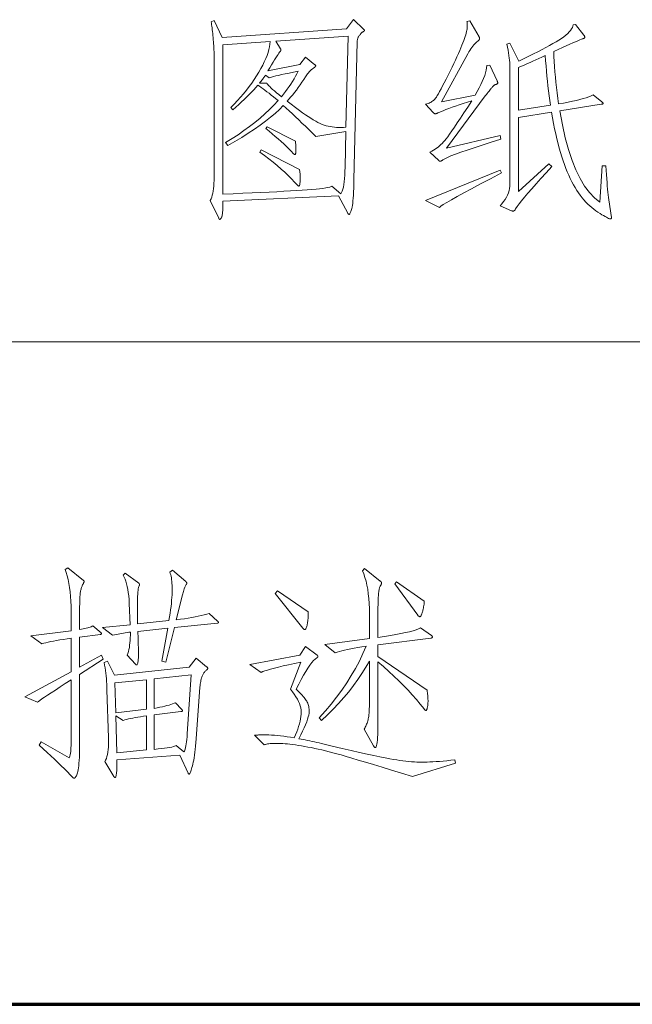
# Model space of a CAD drawing. Extents: x 0 to 1189, y 0 to 841.
# Tile 120 of 132: x 1070 to 1079, y 76 to 91. Entities that reach past the tile are written whole.
import ezdxf

# ---------------------------------------------------------------- set-up
doc = ezdxf.new("R2010")
doc.units = 0

msp = doc.modelspace()

# ---------------------------------------------------------------- linework, layer by layer
at = {"color": 7, "lineweight": 13}
msp.add_line((1169, 86), (989, 86), dxfattribs=at)
at = {"color": 5, "lineweight": 70}
msp.add_line((989, 76), (1169, 76), dxfattribs=at)
at = {"color": 7, "lineweight": 13}
for points in [[(1074.703, 90.86), (1074.859, 90.714), (1074.861, 90.712), (1074.863, 90.711), (1074.865, 90.71), (1074.866, 90.708), (1074.867, 90.706), (1074.868, 90.705), (1074.869, 90.703), (1074.869, 90.702), (1074.87, 90.7), (1074.87, 90.698), (1074.87, 90.696), (1074.869, 90.695), (1074.868, 90.693), (1074.866, 90.69), (1074.864, 90.688), (1074.861, 90.686), (1074.858, 90.684), (1074.854, 90.681), (1074.85, 90.678), (1074.845, 90.676), (1074.84, 90.673), (1074.835, 90.669), (1074.83, 90.665), (1074.825, 90.66), (1074.819, 90.655), (1074.814, 90.649), (1074.808, 90.643), (1074.802, 90.636), (1074.796, 90.628), (1074.79, 90.62), (1074.784, 90.612), (1074.779, 90.603), (1074.774, 90.594), (1074.77, 90.585), (1074.766, 90.576), (1074.764, 90.566), (1074.761, 90.557), (1074.76, 90.547), (1074.759, 90.537), (1074.759, 90.527), (1074.71, 88.445), (1074.708, 88.379), (1074.707, 88.318), (1074.704, 88.262), (1074.701, 88.211), (1074.698, 88.165), (1074.694, 88.124), (1074.69, 88.088), (1074.686, 88.058), (1074.681, 88.032), (1074.675, 88.011), (1074.67, 87.994), (1074.665, 87.979), (1074.66, 87.965), (1074.656, 87.954), (1074.652, 87.944), (1074.648, 87.936), (1074.645, 87.929), (1074.642, 87.925), (1074.64, 87.922), (1074.637, 87.921), (1074.635, 87.921), (1074.633, 87.922), (1074.631, 87.923), (1074.629, 87.924), (1074.627, 87.926), (1074.625, 87.927), (1074.623, 87.93), (1074.621, 87.932), (1074.619, 87.935), (1074.616, 87.939), (1074.474, 88.202), (1072.729, 88.119), (1072.729, 88.079), (1072.729, 88.043), (1072.728, 88.01), (1072.726, 87.98), (1072.724, 87.955), (1072.722, 87.932), (1072.72, 87.913), (1072.717, 87.898), (1072.714, 87.886), (1072.71, 87.878), (1072.706, 87.872), (1072.703, 87.866), (1072.7, 87.861), (1072.697, 87.857), (1072.694, 87.853), (1072.691, 87.85), (1072.689, 87.848), (1072.686, 87.846), (1072.684, 87.845), (1072.682, 87.845), (1072.681, 87.845), (1072.679, 87.846), (1072.677, 87.846), (1072.676, 87.848), (1072.674, 87.849), (1072.673, 87.851), (1072.671, 87.853), (1072.67, 87.856), (1072.668, 87.859), (1072.667, 87.862), (1072.538, 88.129), (1072.55, 88.154), (1072.56, 88.18), (1072.569, 88.209), (1072.576, 88.24), (1072.583, 88.274), (1072.588, 88.31), (1072.592, 88.349), (1072.595, 88.39), (1072.597, 88.434), (1072.597, 88.48), (1072.597, 90.336), (1072.597, 90.348), (1072.597, 90.362), (1072.596, 90.379), (1072.595, 90.398), (1072.594, 90.419), (1072.592, 90.442), (1072.591, 90.468), (1072.589, 90.496), (1072.586, 90.526), (1072.584, 90.558), (1072.581, 90.59), (1072.578, 90.622), (1072.575, 90.652), (1072.572, 90.681), (1072.569, 90.709), (1072.566, 90.735), (1072.562, 90.76), (1072.559, 90.784), (1072.556, 90.807), (1072.552, 90.828), (1072.597, 90.849), (1072.719, 90.589), (1074.599, 90.724)], [(1076.93, 89.056), (1076.782, 89.01), (1076.648, 88.968), (1076.526, 88.928), (1076.419, 88.892), (1076.324, 88.86), (1076.243, 88.83), (1076.175, 88.804), (1076.121, 88.78), (1076.08, 88.76), (1076.053, 88.743), (1076.047, 88.739), (1076.042, 88.736), (1076.037, 88.733), (1076.033, 88.73), (1076.029, 88.728), (1076.025, 88.726), (1076.021, 88.724), (1076.018, 88.723), (1076.015, 88.723), (1076.013, 88.723), (1076.01, 88.723), (1076.008, 88.723), (1076.006, 88.724), (1076.003, 88.724), (1076.001, 88.725), (1075.999, 88.726), (1075.997, 88.728), (1075.994, 88.729), (1075.992, 88.731), (1075.99, 88.733), (1075.858, 88.861), (1075.884, 88.875), (1075.909, 88.889), (1075.934, 88.905), (1075.957, 88.921), (1075.98, 88.938), (1076.002, 88.955), (1076.023, 88.974), (1076.043, 88.993), (1076.062, 89.014), (1076.08, 89.035), (1076.101, 89.06), (1076.126, 89.093), (1076.155, 89.134), (1076.189, 89.182), (1076.228, 89.239), (1076.271, 89.302), (1076.319, 89.374), (1076.371, 89.453), (1076.428, 89.54), (1076.49, 89.635), (1076.423, 89.614), (1076.361, 89.594), (1076.301, 89.575), (1076.245, 89.556), (1076.192, 89.538), (1076.143, 89.52), (1076.097, 89.503), (1076.055, 89.486), (1076.016, 89.47), (1075.98, 89.455), (1075.975, 89.452), (1075.97, 89.45), (1075.966, 89.448), (1075.961, 89.446), (1075.957, 89.444), (1075.953, 89.443), (1075.949, 89.442), (1075.945, 89.441), (1075.942, 89.441), (1075.938, 89.441), (1075.935, 89.441), (1075.931, 89.441), (1075.928, 89.442), (1075.925, 89.443), (1075.922, 89.445), (1075.919, 89.447), (1075.916, 89.449), (1075.913, 89.452), (1075.91, 89.455), (1075.907, 89.458), (1075.792, 89.583), (1075.811, 89.589), (1075.828, 89.595), (1075.844, 89.602), (1075.86, 89.609), (1075.874, 89.616), (1075.887, 89.624), (1075.9, 89.633), (1075.911, 89.642), (1075.922, 89.651), (1075.931, 89.661), (1075.941, 89.674), (1075.954, 89.692), (1075.968, 89.715), (1075.985, 89.743), (1076.004, 89.777), (1076.025, 89.816), (1076.049, 89.86), (1076.074, 89.909), (1076.102, 89.964), (1076.132, 90.024), (1076.163, 90.085), (1076.191, 90.143), (1076.218, 90.199), (1076.243, 90.251), (1076.266, 90.301), (1076.287, 90.349), (1076.307, 90.393), (1076.324, 90.435), (1076.34, 90.475), (1076.354, 90.511), (1076.367, 90.545), (1076.378, 90.576), (1076.388, 90.606), (1076.397, 90.633), (1076.404, 90.657), (1076.41, 90.68), (1076.414, 90.7), (1076.418, 90.718), (1076.42, 90.734), (1076.42, 90.747), (1076.42, 90.759), (1076.42, 90.77), (1076.42, 90.78), (1076.42, 90.79), (1076.42, 90.798), (1076.419, 90.807), (1076.419, 90.814), (1076.418, 90.821), (1076.418, 90.827), (1076.417, 90.832), (1076.458, 90.842), (1076.601, 90.599), (1076.602, 90.597), (1076.603, 90.594), (1076.604, 90.591), (1076.605, 90.588), (1076.606, 90.586), (1076.607, 90.583), (1076.607, 90.58), (1076.607, 90.577), (1076.608, 90.574), (1076.608, 90.572), (1076.607, 90.569), (1076.607, 90.566), (1076.605, 90.563), (1076.603, 90.559), (1076.601, 90.556), (1076.598, 90.552), (1076.594, 90.549), (1076.59, 90.545), (1076.585, 90.541), (1076.58, 90.537), (1076.565, 90.525), (1076.55, 90.512), (1076.534, 90.496), (1076.519, 90.48), (1076.505, 90.461), (1076.49, 90.442), (1076.475, 90.42), (1076.46, 90.397), (1076.445, 90.372), (1076.431, 90.346), (1076.032, 89.618), (1076.542, 89.722), (1076.573, 89.777), (1076.601, 89.829), (1076.626, 89.88), (1076.648, 89.928), (1076.667, 89.973), (1076.684, 90.016), (1076.697, 90.057), (1076.707, 90.096), (1076.714, 90.132), (1076.719, 90.166), (1076.76, 90.173), (1076.871, 89.937), (1076.873, 89.933), (1076.875, 89.93), (1076.877, 89.927), (1076.878, 89.923), (1076.879, 89.92), (1076.88, 89.917), (1076.881, 89.914), (1076.881, 89.911), (1076.882, 89.908), (1076.882, 89.906), (1076.881, 89.903), (1076.881, 89.9), (1076.879, 89.898), (1076.878, 89.895), (1076.875, 89.893), (1076.872, 89.891), (1076.869, 89.889), (1076.865, 89.887), (1076.861, 89.885), (1076.856, 89.883), (1076.85, 89.881), (1076.845, 89.879), (1076.84, 89.876), (1076.835, 89.873), (1076.829, 89.869), (1076.824, 89.865), (1076.818, 89.861), (1076.813, 89.856), (1076.807, 89.851), (1076.802, 89.845), (1076.796, 89.838), (1076.789, 89.83), (1076.781, 89.82), (1076.771, 89.809), (1076.761, 89.796), (1076.75, 89.781), (1076.738, 89.765), (1076.724, 89.748), (1076.71, 89.729), (1076.694, 89.708), (1076.108, 88.92), (1076.92, 89.111)], [(1078.516, 88.653), (1078.52, 88.585), (1078.524, 88.521), (1078.528, 88.46), (1078.533, 88.403), (1078.537, 88.351), (1078.542, 88.301), (1078.547, 88.256), (1078.551, 88.215), (1078.556, 88.177), (1078.561, 88.143), (1078.599, 87.873), (1078.599, 87.869), (1078.598, 87.865), (1078.598, 87.862), (1078.597, 87.859), (1078.595, 87.857), (1078.594, 87.855), (1078.592, 87.854), (1078.59, 87.853), (1078.588, 87.852), (1078.585, 87.852), (1078.578, 87.853), (1078.569, 87.856), (1078.556, 87.861), (1078.542, 87.868), (1078.524, 87.877), (1078.504, 87.889), (1078.481, 87.902), (1078.455, 87.917), (1078.427, 87.935), (1078.396, 87.954), (1078.364, 87.976), (1078.333, 87.999), (1078.302, 88.023), (1078.271, 88.05), (1078.242, 88.078), (1078.212, 88.108), (1078.184, 88.14), (1078.156, 88.173), (1078.128, 88.209), (1078.101, 88.246), (1078.075, 88.284), (1078.049, 88.325), (1078.024, 88.369), (1078, 88.414), (1077.976, 88.461), (1077.953, 88.511), (1077.931, 88.562), (1077.91, 88.616), (1077.889, 88.672), (1077.869, 88.73), (1077.849, 88.79), (1077.83, 88.853), (1077.811, 88.919), (1077.793, 88.988), (1077.776, 89.06), (1077.758, 89.135), (1077.741, 89.212), (1077.725, 89.292), (1077.709, 89.376), (1077.693, 89.462), (1077.194, 89.385), (1077.194, 88.265), (1077.655, 88.684), (1077.697, 88.643), (1077.611, 88.549), (1077.532, 88.462), (1077.46, 88.381), (1077.395, 88.308), (1077.337, 88.24), (1077.286, 88.18), (1077.242, 88.126), (1077.205, 88.079), (1077.175, 88.038), (1077.152, 88.005), (1077.148, 87.998), (1077.143, 87.992), (1077.139, 87.987), (1077.135, 87.982), (1077.132, 87.978), (1077.128, 87.975), (1077.125, 87.973), (1077.122, 87.971), (1077.12, 87.97), (1077.118, 87.97), (1077.115, 87.97), (1077.113, 87.97), (1077.111, 87.97), (1077.108, 87.971), (1077.105, 87.972), (1077.103, 87.972), (1077.1, 87.973), (1077.097, 87.974), (1077.093, 87.975), (1077.09, 87.977), (1076.917, 88.05), (1076.945, 88.082), (1076.97, 88.114), (1076.993, 88.147), (1077.012, 88.179), (1077.028, 88.213), (1077.042, 88.246), (1077.052, 88.28), (1077.06, 88.314), (1077.064, 88.348), (1077.066, 88.383), (1077.066, 90.135), (1077.065, 90.159), (1077.064, 90.185), (1077.062, 90.215), (1077.058, 90.247), (1077.054, 90.281), (1077.049, 90.318), (1077.044, 90.358), (1077.037, 90.4), (1077.029, 90.445), (1077.021, 90.492), (1077.066, 90.506), (1077.201, 90.235), (1077.279, 90.272), (1077.353, 90.308), (1077.423, 90.342), (1077.489, 90.376), (1077.551, 90.408), (1077.61, 90.439), (1077.664, 90.469), (1077.715, 90.498), (1077.762, 90.526), (1077.805, 90.553), (1077.844, 90.578), (1077.879, 90.603), (1077.91, 90.628), (1077.938, 90.652), (1077.962, 90.675), (1077.981, 90.698), (1077.998, 90.72), (1078.01, 90.742), (1078.018, 90.763), (1078.023, 90.783), (1078.058, 90.787), (1078.183, 90.627), (1078.185, 90.623), (1078.188, 90.619), (1078.19, 90.615), (1078.192, 90.612), (1078.193, 90.608), (1078.194, 90.605), (1078.195, 90.602), (1078.196, 90.599), (1078.196, 90.597), (1078.197, 90.594), (1078.196, 90.592), (1078.195, 90.589), (1078.194, 90.587), (1078.192, 90.585), (1078.19, 90.582), (1078.187, 90.58), (1078.183, 90.578), (1078.179, 90.576), (1078.174, 90.574), (1078.169, 90.572), (1078.149, 90.564), (1078.123, 90.554), (1078.093, 90.541), (1078.057, 90.526), (1078.015, 90.508), (1077.969, 90.488), (1077.917, 90.465), (1077.859, 90.44), (1077.796, 90.411), (1077.728, 90.381), (1077.731, 90.305), (1077.734, 90.228), (1077.739, 90.151), (1077.745, 90.073), (1077.752, 89.994), (1077.759, 89.915), (1077.768, 89.834), (1077.778, 89.754), (1077.789, 89.672), (1077.801, 89.59), (1077.876, 89.602), (1077.945, 89.615), (1078.01, 89.628), (1078.069, 89.641), (1078.124, 89.655), (1078.173, 89.669), (1078.218, 89.682), (1078.257, 89.696), (1078.292, 89.711), (1078.321, 89.725), (1078.453, 89.621), (1078.457, 89.618), (1078.461, 89.615), (1078.464, 89.611), (1078.467, 89.609), (1078.469, 89.606), (1078.471, 89.603), (1078.472, 89.601), (1078.473, 89.599), (1078.474, 89.597), (1078.474, 89.595), (1078.474, 89.593), (1078.473, 89.592), (1078.472, 89.59), (1078.47, 89.589), (1078.467, 89.588), (1078.464, 89.587), (1078.46, 89.585), (1078.456, 89.585), (1078.452, 89.584), (1078.446, 89.583), (1077.818, 89.482), (1077.858, 89.272), (1077.901, 89.078), (1077.95, 88.899), (1078.004, 88.737), (1078.062, 88.592), (1078.125, 88.462), (1078.193, 88.349), (1078.266, 88.251), (1078.343, 88.17), (1078.426, 88.105), (1078.46, 88.653)], [(1074.589, 89.174), (1074.131, 89.097), (1074.078, 89.15), (1074.026, 89.201), (1073.975, 89.252), (1073.924, 89.3), (1073.875, 89.348), (1073.826, 89.394), (1073.779, 89.439), (1073.732, 89.482), (1073.687, 89.525), (1073.642, 89.566), (1073.583, 89.506), (1073.518, 89.446), (1073.448, 89.386), (1073.372, 89.326), (1073.291, 89.266), (1073.205, 89.205), (1073.112, 89.145), (1073.014, 89.084), (1072.911, 89.023), (1072.802, 88.962), (1072.771, 89.007), (1072.867, 89.065), (1072.959, 89.124), (1073.047, 89.185), (1073.132, 89.246), (1073.213, 89.309), (1073.29, 89.373), (1073.364, 89.437), (1073.434, 89.503), (1073.5, 89.57), (1073.562, 89.638), (1073.526, 89.668), (1073.492, 89.697), (1073.459, 89.723), (1073.426, 89.749), (1073.395, 89.773), (1073.365, 89.795), (1073.337, 89.816), (1073.309, 89.836), (1073.282, 89.854), (1073.257, 89.871), (1073.227, 89.837), (1073.196, 89.802), (1073.163, 89.766), (1073.128, 89.73), (1073.092, 89.693), (1073.053, 89.656), (1073.013, 89.618), (1072.971, 89.579), (1072.927, 89.54), (1072.882, 89.5), (1072.847, 89.534), (1072.899, 89.586), (1072.949, 89.638), (1072.996, 89.69), (1073.042, 89.743), (1073.085, 89.796), (1073.127, 89.849), (1073.166, 89.903), (1073.204, 89.957), (1073.239, 90.012), (1073.272, 90.067), (1073.303, 90.121), (1073.331, 90.174), (1073.355, 90.224), (1073.377, 90.273), (1073.396, 90.321), (1073.411, 90.366), (1073.424, 90.41), (1073.434, 90.452), (1073.44, 90.492), (1073.444, 90.53), (1072.729, 90.481), (1072.729, 88.227), (1072.884, 88.233), (1073.031, 88.24), (1073.171, 88.246), (1073.302, 88.253), (1073.426, 88.259), (1073.542, 88.264), (1073.649, 88.27), (1073.75, 88.275), (1073.842, 88.281), (1073.926, 88.286), (1074.003, 88.29), (1074.073, 88.296), (1074.136, 88.301), (1074.191, 88.307), (1074.24, 88.313), (1074.282, 88.32), (1074.316, 88.326), (1074.344, 88.333), (1074.364, 88.34), (1074.377, 88.348), (1074.512, 88.233), (1074.523, 88.251), (1074.533, 88.274), (1074.541, 88.301), (1074.549, 88.334), (1074.556, 88.371), (1074.562, 88.414), (1074.566, 88.461), (1074.57, 88.513), (1074.573, 88.57), (1074.575, 88.632)], [(1074.623, 90.61), (1073.527, 90.537), (1073.6, 90.422), (1073.601, 90.42), (1073.603, 90.417), (1073.604, 90.415), (1073.604, 90.412), (1073.605, 90.41), (1073.606, 90.408), (1073.606, 90.406), (1073.607, 90.405), (1073.607, 90.403), (1073.607, 90.402), (1073.607, 90.4), (1073.607, 90.399), (1073.606, 90.397), (1073.605, 90.395), (1073.604, 90.393), (1073.603, 90.391), (1073.602, 90.389), (1073.6, 90.386), (1073.599, 90.384), (1073.597, 90.381), (1073.587, 90.37), (1073.576, 90.355), (1073.562, 90.335), (1073.547, 90.312), (1073.529, 90.285), (1073.509, 90.253), (1073.487, 90.217), (1073.463, 90.178), (1073.437, 90.134), (1073.409, 90.086), (1073.891, 90.183), (1073.975, 90.294), (1074.12, 90.18), (1074.122, 90.178), (1074.124, 90.177), (1074.126, 90.175), (1074.127, 90.174), (1074.128, 90.172), (1074.129, 90.171), (1074.13, 90.169), (1074.13, 90.167), (1074.131, 90.166), (1074.131, 90.164), (1074.131, 90.162), (1074.13, 90.16), (1074.13, 90.159), (1074.129, 90.157), (1074.127, 90.155), (1074.126, 90.153), (1074.124, 90.151), (1074.122, 90.149), (1074.12, 90.147), (1074.117, 90.145), (1074.099, 90.13), (1074.081, 90.116), (1074.065, 90.101), (1074.05, 90.087), (1074.035, 90.072), (1074.022, 90.058), (1074.01, 90.043), (1073.998, 90.028), (1073.988, 90.014), (1073.978, 89.999), (1073.95, 89.956), (1073.923, 89.915), (1073.895, 89.874), (1073.867, 89.835), (1073.839, 89.798), (1073.812, 89.762), (1073.784, 89.727), (1073.756, 89.694), (1073.728, 89.662), (1073.701, 89.632), (1073.888, 89.489), (1073.933, 89.456), (1073.976, 89.425), (1074.017, 89.397), (1074.057, 89.371), (1074.095, 89.347), (1074.131, 89.327), (1074.166, 89.308), (1074.199, 89.293), (1074.23, 89.28), (1074.259, 89.269), (1074.288, 89.26), (1074.318, 89.253), (1074.349, 89.246), (1074.38, 89.241), (1074.413, 89.237), (1074.446, 89.235), (1074.48, 89.233), (1074.516, 89.233), (1074.552, 89.234), (1074.589, 89.236)], [(1077.676, 89.569), (1077.666, 89.64), (1077.656, 89.712), (1077.647, 89.785), (1077.639, 89.859), (1077.631, 89.933), (1077.624, 90.009), (1077.617, 90.085), (1077.611, 90.162), (1077.605, 90.24), (1077.6, 90.318), (1077.55, 90.295), (1077.501, 90.273), (1077.456, 90.253), (1077.412, 90.233), (1077.37, 90.214), (1077.331, 90.197), (1077.293, 90.18), (1077.258, 90.165), (1077.225, 90.151), (1077.194, 90.138), (1077.194, 89.496)], [(1073.867, 90.082), (1073.795, 90.068), (1073.729, 90.054), (1073.669, 90.041), (1073.615, 90.03), (1073.568, 90.019), (1073.527, 90.01), (1073.492, 90.001), (1073.464, 89.994), (1073.442, 89.987), (1073.427, 89.982), (1073.371, 90.02), (1073.366, 90.011), (1073.36, 90.002), (1073.353, 89.992), (1073.345, 89.981), (1073.336, 89.97), (1073.327, 89.958), (1073.317, 89.945), (1073.306, 89.931), (1073.294, 89.917), (1073.281, 89.902), (1073.392, 89.902), (1073.397, 89.893), (1073.406, 89.881), (1073.419, 89.866), (1073.436, 89.849), (1073.456, 89.83), (1073.48, 89.808), (1073.508, 89.784), (1073.54, 89.758), (1073.575, 89.729), (1073.614, 89.697), (1073.645, 89.736), (1073.674, 89.774), (1073.702, 89.812), (1073.729, 89.851), (1073.755, 89.889), (1073.78, 89.928), (1073.804, 89.966), (1073.826, 90.005), (1073.847, 90.044)], [(1073.825, 89.028), (1073.827, 89.012), (1073.828, 88.997), (1073.829, 88.982), (1073.83, 88.967), (1073.831, 88.952), (1073.831, 88.938), (1073.832, 88.925), (1073.832, 88.911), (1073.832, 88.898), (1073.832, 88.886), (1073.832, 88.874), (1073.832, 88.863), (1073.831, 88.854), (1073.83, 88.846), (1073.828, 88.839), (1073.826, 88.833), (1073.824, 88.829), (1073.821, 88.826), (1073.818, 88.824), (1073.815, 88.823), (1073.814, 88.823), (1073.813, 88.824), (1073.812, 88.824), (1073.811, 88.825), (1073.809, 88.827), (1073.807, 88.828), (1073.805, 88.83), (1073.803, 88.832), (1073.8, 88.834), (1073.798, 88.837), (1073.763, 88.873), (1073.727, 88.91), (1073.689, 88.947), (1073.649, 88.984), (1073.608, 89.022), (1073.565, 89.06), (1073.521, 89.098), (1073.475, 89.137), (1073.427, 89.176), (1073.378, 89.215), (1073.399, 89.243)], [(1073.885, 88.601), (1073.887, 88.589), (1073.89, 88.576), (1073.892, 88.563), (1073.893, 88.551), (1073.895, 88.538), (1073.896, 88.525), (1073.897, 88.512), (1073.898, 88.499), (1073.898, 88.486), (1073.898, 88.473), (1073.898, 88.449), (1073.897, 88.428), (1073.896, 88.409), (1073.894, 88.393), (1073.892, 88.379), (1073.89, 88.368), (1073.886, 88.359), (1073.883, 88.353), (1073.879, 88.349), (1073.874, 88.348), (1073.873, 88.348), (1073.872, 88.349), (1073.871, 88.349), (1073.87, 88.35), (1073.868, 88.351), (1073.866, 88.353), (1073.864, 88.355), (1073.862, 88.357), (1073.859, 88.359), (1073.857, 88.362), (1073.813, 88.41), (1073.766, 88.458), (1073.717, 88.507), (1073.664, 88.557), (1073.609, 88.606), (1073.55, 88.657), (1073.489, 88.707), (1073.425, 88.758), (1073.358, 88.81), (1073.288, 88.861), (1073.309, 88.896)], [(1076.937, 88.546), (1076.771, 88.459), (1076.621, 88.381), (1076.487, 88.309), (1076.369, 88.246), (1076.268, 88.19), (1076.182, 88.142), (1076.113, 88.101), (1076.059, 88.068), (1076.022, 88.043), (1076.001, 88.025), (1075.789, 88.133), (1076.917, 88.591)], [(1070.919, 81.208), (1070.565, 80.979), (1070.565, 79.966), (1070.565, 79.899), (1070.564, 79.837), (1070.562, 79.78), (1070.561, 79.728), (1070.558, 79.68), (1070.555, 79.637), (1070.552, 79.6), (1070.547, 79.567), (1070.543, 79.538), (1070.537, 79.515), (1070.532, 79.495), (1070.526, 79.478), (1070.521, 79.462), (1070.516, 79.449), (1070.51, 79.437), (1070.505, 79.428), (1070.5, 79.421), (1070.495, 79.415), (1070.49, 79.412), (1070.485, 79.411), (1070.483, 79.411), (1070.481, 79.412), (1070.479, 79.412), (1070.477, 79.413), (1070.475, 79.414), (1070.473, 79.415), (1070.471, 79.416), (1070.469, 79.418), (1070.467, 79.42), (1070.464, 79.422), (1070.424, 79.465), (1070.381, 79.509), (1070.335, 79.554), (1070.288, 79.601), (1070.238, 79.65), (1070.186, 79.699), (1070.131, 79.75), (1070.075, 79.802), (1070.016, 79.856), (1069.954, 79.911), (1069.986, 79.959), (1070.409, 79.72), (1070.414, 79.732), (1070.419, 79.747), (1070.423, 79.766), (1070.427, 79.788), (1070.43, 79.813), (1070.432, 79.841), (1070.434, 79.873), (1070.436, 79.908), (1070.436, 79.946), (1070.437, 79.987), (1070.437, 80.896), (1070.349, 80.84), (1070.27, 80.789), (1070.199, 80.743), (1070.136, 80.702), (1070.081, 80.666), (1070.035, 80.635), (1069.996, 80.609), (1069.966, 80.587), (1069.944, 80.571), (1069.93, 80.559), (1069.739, 80.639), (1070.437, 81.017), (1070.437, 81.524), (1070.377, 81.516), (1070.32, 81.507), (1070.267, 81.499), (1070.218, 81.491), (1070.172, 81.482), (1070.13, 81.474), (1070.091, 81.466), (1070.056, 81.457), (1070.024, 81.449), (1069.996, 81.441), (1069.826, 81.559), (1070.437, 81.635), (1070.437, 81.926), (1070.436, 82.007), (1070.433, 82.084), (1070.429, 82.157), (1070.422, 82.226), (1070.414, 82.291), (1070.404, 82.353), (1070.392, 82.411), (1070.379, 82.465), (1070.364, 82.515), (1070.347, 82.561), (1070.385, 82.589), (1070.624, 82.398), (1070.626, 82.397), (1070.628, 82.395), (1070.629, 82.394), (1070.631, 82.392), (1070.632, 82.391), (1070.633, 82.389), (1070.634, 82.387), (1070.634, 82.386), (1070.634, 82.384), (1070.634, 82.382), (1070.634, 82.38), (1070.633, 82.378), (1070.632, 82.374), (1070.63, 82.37), (1070.628, 82.365), (1070.626, 82.359), (1070.623, 82.352), (1070.619, 82.345), (1070.615, 82.337), (1070.61, 82.329), (1070.605, 82.319), (1070.601, 82.31), (1070.597, 82.299), (1070.593, 82.288), (1070.589, 82.277), (1070.586, 82.265), (1070.583, 82.252), (1070.58, 82.239), (1070.578, 82.225), (1070.575, 82.211), (1070.573, 82.195), (1070.572, 82.176), (1070.57, 82.155), (1070.569, 82.13), (1070.568, 82.103), (1070.567, 82.073), (1070.566, 82.041), (1070.565, 82.005), (1070.565, 81.967), (1070.565, 81.926), (1070.565, 81.656), (1070.593, 81.661), (1070.619, 81.666), (1070.643, 81.671), (1070.666, 81.676), (1070.687, 81.682), (1070.706, 81.687), (1070.723, 81.693), (1070.739, 81.699), (1070.754, 81.705), (1070.766, 81.711), (1070.888, 81.607), (1070.89, 81.606), (1070.891, 81.604), (1070.893, 81.603), (1070.894, 81.602), (1070.896, 81.6), (1070.896, 81.599), (1070.897, 81.597), (1070.898, 81.596), (1070.898, 81.595), (1070.898, 81.593), (1070.898, 81.592), (1070.897, 81.591), (1070.896, 81.589), (1070.895, 81.588), (1070.894, 81.587), (1070.892, 81.586), (1070.89, 81.585), (1070.887, 81.584), (1070.884, 81.584), (1070.881, 81.583), (1070.565, 81.541), (1070.565, 81.087), (1070.895, 81.267)], [(1072.65, 81.784), (1072.653, 81.781), (1072.655, 81.779), (1072.657, 81.776), (1072.659, 81.774), (1072.66, 81.772), (1072.662, 81.77), (1072.663, 81.768), (1072.663, 81.766), (1072.664, 81.765), (1072.664, 81.763), (1072.664, 81.762), (1072.663, 81.761), (1072.662, 81.759), (1072.661, 81.758), (1072.66, 81.757), (1072.658, 81.756), (1072.655, 81.755), (1072.653, 81.754), (1072.65, 81.754), (1072.646, 81.753), (1071.998, 81.687), (1071.869, 81.163), (1071.807, 81.18), (1071.897, 81.676), (1071.443, 81.628), (1071.445, 81.593), (1071.447, 81.559), (1071.448, 81.524), (1071.449, 81.49), (1071.451, 81.456), (1071.451, 81.422), (1071.452, 81.388), (1071.453, 81.355), (1071.453, 81.321), (1071.453, 81.288), (1071.453, 81.256), (1071.452, 81.228), (1071.451, 81.203), (1071.449, 81.181), (1071.446, 81.163), (1071.443, 81.148), (1071.44, 81.136), (1071.435, 81.128), (1071.431, 81.123), (1071.425, 81.121), (1071.424, 81.122), (1071.422, 81.122), (1071.421, 81.122), (1071.419, 81.123), (1071.418, 81.124), (1071.416, 81.125), (1071.414, 81.127), (1071.412, 81.128), (1071.41, 81.13), (1071.408, 81.132), (1071.283, 81.271), (1071.293, 81.296), (1071.302, 81.323), (1071.309, 81.353), (1071.316, 81.384), (1071.321, 81.418), (1071.326, 81.454), (1071.329, 81.492), (1071.331, 81.531), (1071.332, 81.573), (1071.332, 81.617), (1071.307, 81.614), (1071.281, 81.61), (1071.255, 81.606), (1071.229, 81.601), (1071.202, 81.597), (1071.174, 81.592), (1071.147, 81.586), (1071.119, 81.581), (1071.09, 81.575), (1071.061, 81.569), (1070.912, 81.687), (1071.328, 81.729), (1071.314, 82.051), (1071.311, 82.109), (1071.306, 82.164), (1071.3, 82.215), (1071.293, 82.262), (1071.285, 82.306), (1071.275, 82.347), (1071.264, 82.384), (1071.252, 82.417), (1071.239, 82.448), (1071.224, 82.474), (1071.255, 82.509), (1071.457, 82.356), (1071.459, 82.354), (1071.462, 82.352), (1071.464, 82.35), (1071.465, 82.348), (1071.467, 82.346), (1071.468, 82.344), (1071.469, 82.342), (1071.47, 82.34), (1071.47, 82.338), (1071.47, 82.336), (1071.47, 82.334), (1071.47, 82.331), (1071.47, 82.329), (1071.469, 82.327), (1071.469, 82.325), (1071.468, 82.323), (1071.467, 82.321), (1071.466, 82.319), (1071.465, 82.317), (1071.464, 82.315), (1071.459, 82.305), (1071.455, 82.291), (1071.451, 82.272), (1071.448, 82.249), (1071.445, 82.222), (1071.443, 82.19), (1071.441, 82.154), (1071.44, 82.114), (1071.439, 82.069), (1071.439, 82.02), (1071.439, 81.742), (1071.915, 81.791), (1071.924, 81.847), (1071.932, 81.902), (1071.939, 81.954), (1071.946, 82.004), (1071.951, 82.051), (1071.955, 82.097), (1071.959, 82.14), (1071.961, 82.181), (1071.963, 82.219), (1071.963, 82.256), (1071.963, 82.29), (1071.962, 82.323), (1071.96, 82.354), (1071.958, 82.383), (1071.954, 82.411), (1071.951, 82.437), (1071.946, 82.461), (1071.941, 82.483), (1071.935, 82.504), (1071.928, 82.523), (1071.967, 82.554), (1072.168, 82.381), (1072.171, 82.378), (1072.174, 82.375), (1072.177, 82.373), (1072.179, 82.37), (1072.181, 82.367), (1072.182, 82.365), (1072.184, 82.362), (1072.184, 82.36), (1072.185, 82.357), (1072.185, 82.355), (1072.185, 82.352), (1072.184, 82.35), (1072.184, 82.347), (1072.182, 82.344), (1072.181, 82.341), (1072.179, 82.338), (1072.177, 82.335), (1072.174, 82.332), (1072.171, 82.329), (1072.168, 82.325), (1072.162, 82.316), (1072.154, 82.296), (1072.145, 82.268), (1072.133, 82.23), (1072.12, 82.182), (1072.105, 82.125), (1072.088, 82.058), (1072.069, 81.982), (1072.048, 81.897), (1072.026, 81.801), (1072.088, 81.81), (1072.147, 81.819), (1072.204, 81.828), (1072.258, 81.837), (1072.309, 81.846), (1072.357, 81.856), (1072.403, 81.866), (1072.445, 81.877), (1072.485, 81.888), (1072.522, 81.898)], [(1075.88, 81.565), (1075.883, 81.563), (1075.886, 81.56), (1075.889, 81.557), (1075.891, 81.555), (1075.893, 81.552), (1075.894, 81.55), (1075.896, 81.548), (1075.896, 81.545), (1075.897, 81.543), (1075.897, 81.541), (1075.897, 81.539), (1075.896, 81.537), (1075.895, 81.536), (1075.893, 81.534), (1075.891, 81.533), (1075.888, 81.531), (1075.885, 81.53), (1075.881, 81.529), (1075.877, 81.528), (1075.873, 81.527), (1075.071, 81.427), (1075.071, 81.25), (1075.814, 80.743), (1075.816, 80.722), (1075.819, 80.702), (1075.821, 80.683), (1075.823, 80.665), (1075.824, 80.648), (1075.825, 80.632), (1075.826, 80.617), (1075.827, 80.602), (1075.828, 80.589), (1075.828, 80.577), (1075.828, 80.565), (1075.827, 80.554), (1075.827, 80.543), (1075.826, 80.532), (1075.825, 80.522), (1075.824, 80.512), (1075.823, 80.503), (1075.821, 80.494), (1075.819, 80.485), (1075.817, 80.476), (1075.815, 80.468), (1075.813, 80.461), (1075.811, 80.455), (1075.809, 80.45), (1075.807, 80.445), (1075.805, 80.441), (1075.803, 80.438), (1075.801, 80.436), (1075.798, 80.435), (1075.796, 80.435), (1075.794, 80.435), (1075.792, 80.436), (1075.79, 80.437), (1075.787, 80.438), (1075.784, 80.441), (1075.781, 80.443), (1075.778, 80.446), (1075.775, 80.45), (1075.772, 80.454), (1075.769, 80.459), (1075.712, 80.528), (1075.653, 80.598), (1075.591, 80.669), (1075.526, 80.739), (1075.457, 80.81), (1075.386, 80.881), (1075.312, 80.953), (1075.235, 81.025), (1075.155, 81.097), (1075.071, 81.17), (1075.071, 80.306), (1075.071, 80.249), (1075.071, 80.197), (1075.07, 80.15), (1075.069, 80.107), (1075.068, 80.068), (1075.067, 80.034), (1075.065, 80.005), (1075.064, 79.98), (1075.062, 79.959), (1075.059, 79.944), (1075.057, 79.931), (1075.054, 79.919), (1075.052, 79.909), (1075.049, 79.9), (1075.047, 79.893), (1075.044, 79.887), (1075.041, 79.882), (1075.039, 79.879), (1075.036, 79.877), (1075.033, 79.876), (1075.031, 79.876), (1075.028, 79.877), (1075.025, 79.878), (1075.022, 79.88), (1075.019, 79.882), (1075.017, 79.885), (1075.014, 79.888), (1075.011, 79.892), (1075.008, 79.896), (1075.005, 79.9), (1074.863, 80.154), (1074.872, 80.168), (1074.88, 80.183), (1074.888, 80.198), (1074.895, 80.213), (1074.901, 80.229), (1074.907, 80.244), (1074.913, 80.26), (1074.918, 80.276), (1074.922, 80.292), (1074.926, 80.308), (1074.929, 80.326), (1074.932, 80.346), (1074.935, 80.37), (1074.937, 80.397), (1074.939, 80.426), (1074.94, 80.459), (1074.942, 80.494), (1074.942, 80.533), (1074.943, 80.574), (1074.943, 80.618), (1074.943, 81.18), (1074.888, 81.086), (1074.83, 80.992), (1074.767, 80.9), (1074.7, 80.809), (1074.63, 80.718), (1074.555, 80.629), (1074.477, 80.541), (1074.395, 80.453), (1074.308, 80.367), (1074.218, 80.282), (1074.183, 80.324), (1074.277, 80.427), (1074.365, 80.531), (1074.448, 80.637), (1074.527, 80.743), (1074.6, 80.851), (1074.669, 80.96), (1074.733, 81.07), (1074.792, 81.181), (1074.845, 81.293), (1074.894, 81.406), (1074.83, 81.396), (1074.77, 81.386), (1074.714, 81.376), (1074.661, 81.366), (1074.613, 81.356), (1074.568, 81.346), (1074.527, 81.336), (1074.489, 81.326), (1074.456, 81.316), (1074.426, 81.305), (1074.267, 81.43), (1074.943, 81.52), (1074.943, 81.888), (1074.942, 81.971), (1074.939, 82.05), (1074.934, 82.125), (1074.926, 82.196), (1074.917, 82.264), (1074.906, 82.327), (1074.892, 82.387), (1074.876, 82.443), (1074.859, 82.495), (1074.839, 82.544), (1074.87, 82.578), (1075.106, 82.388), (1075.11, 82.384), (1075.114, 82.381), (1075.117, 82.378), (1075.119, 82.375), (1075.122, 82.372), (1075.124, 82.369), (1075.125, 82.366), (1075.126, 82.363), (1075.127, 82.361), (1075.127, 82.358), (1075.127, 82.356), (1075.126, 82.353), (1075.125, 82.349), (1075.124, 82.346), (1075.122, 82.342), (1075.12, 82.337), (1075.118, 82.333), (1075.115, 82.328), (1075.111, 82.322), (1075.108, 82.317), (1075.104, 82.31), (1075.101, 82.302), (1075.097, 82.292), (1075.094, 82.282), (1075.091, 82.269), (1075.089, 82.256), (1075.086, 82.24), (1075.084, 82.224), (1075.082, 82.206), (1075.08, 82.186), (1075.078, 82.165), (1075.077, 82.142), (1075.076, 82.116), (1075.074, 82.089), (1075.074, 82.059), (1075.073, 82.027), (1075.072, 81.993), (1075.072, 81.957), (1075.072, 81.918), (1075.071, 81.878), (1075.071, 81.538), (1075.17, 81.552), (1075.26, 81.566), (1075.344, 81.58), (1075.419, 81.594), (1075.488, 81.609), (1075.548, 81.623), (1075.602, 81.638), (1075.648, 81.653), (1075.686, 81.668), (1075.717, 81.683)], [(1075.772, 82.082), (1075.77, 82.06), (1075.768, 82.039), (1075.765, 82.019), (1075.762, 82), (1075.759, 81.982), (1075.756, 81.965), (1075.752, 81.949), (1075.749, 81.935), (1075.745, 81.921), (1075.741, 81.909), (1075.737, 81.898), (1075.733, 81.888), (1075.729, 81.879), (1075.725, 81.871), (1075.721, 81.865), (1075.718, 81.859), (1075.714, 81.855), (1075.711, 81.852), (1075.708, 81.851), (1075.704, 81.85), (1075.701, 81.85), (1075.698, 81.851), (1075.695, 81.852), (1075.692, 81.854), (1075.688, 81.856), (1075.685, 81.859), (1075.682, 81.862), (1075.678, 81.865), (1075.675, 81.87), (1075.672, 81.874), (1075.325, 82.346), (1075.352, 82.377)], [(1074.02, 81.923), (1074.02, 81.901), (1074.02, 81.88), (1074.019, 81.859), (1074.017, 81.839), (1074.016, 81.82), (1074.014, 81.801), (1074.012, 81.784), (1074.009, 81.766), (1074.006, 81.75), (1074.003, 81.734), (1074, 81.719), (1073.996, 81.706), (1073.993, 81.694), (1073.989, 81.684), (1073.986, 81.675), (1073.983, 81.668), (1073.979, 81.663), (1073.976, 81.659), (1073.973, 81.656), (1073.97, 81.656), (1073.967, 81.656), (1073.964, 81.656), (1073.96, 81.658), (1073.957, 81.659), (1073.954, 81.661), (1073.951, 81.663), (1073.947, 81.666), (1073.944, 81.669), (1073.94, 81.673), (1073.937, 81.676), (1073.517, 82.2), (1073.555, 82.242)], [(1076.244, 79.64), (1075.592, 79.439), (1075.428, 79.489), (1075.275, 79.536), (1075.134, 79.579), (1075.003, 79.618), (1074.883, 79.654), (1074.775, 79.687), (1074.677, 79.716), (1074.59, 79.741), (1074.515, 79.763), (1074.45, 79.781), (1074.392, 79.796), (1074.335, 79.811), (1074.279, 79.826), (1074.224, 79.839), (1074.17, 79.851), (1074.117, 79.863), (1074.066, 79.874), (1074.015, 79.883), (1073.966, 79.892), (1073.918, 79.9), (1073.871, 79.908), (1073.827, 79.914), (1073.784, 79.92), (1073.743, 79.925), (1073.705, 79.929), (1073.668, 79.932), (1073.633, 79.935), (1073.6, 79.937), (1073.569, 79.938), (1073.54, 79.938), (1073.513, 79.938), (1073.487, 79.937), (1073.464, 79.936), (1073.442, 79.935), (1073.422, 79.932), (1073.404, 79.93), (1073.388, 79.927), (1073.374, 79.923), (1073.361, 79.919), (1073.351, 79.914), (1073.205, 80.06), (1073.217, 80.061), (1073.229, 80.062), (1073.242, 80.063), (1073.255, 80.064), (1073.268, 80.065), (1073.282, 80.066), (1073.296, 80.066), (1073.311, 80.067), (1073.325, 80.067), (1073.34, 80.067), (1073.38, 80.066), (1073.421, 80.065), (1073.464, 80.063), (1073.508, 80.06), (1073.554, 80.056), (1073.601, 80.051), (1073.65, 80.045), (1073.7, 80.038), (1073.752, 80.03), (1073.805, 80.022), (1073.826, 80.067), (1073.844, 80.112), (1073.86, 80.154), (1073.874, 80.195), (1073.886, 80.235), (1073.896, 80.273), (1073.903, 80.309), (1073.908, 80.344), (1073.912, 80.377), (1073.913, 80.409), (1073.911, 80.44), (1073.906, 80.472), (1073.898, 80.504), (1073.887, 80.538), (1073.872, 80.572), (1073.854, 80.607), (1073.833, 80.642), (1073.808, 80.679), (1073.781, 80.716), (1073.75, 80.754), (1073.906, 81.163), (1073.81, 81.143), (1073.722, 81.124), (1073.642, 81.106), (1073.571, 81.089), (1073.507, 81.073), (1073.451, 81.058), (1073.404, 81.045), (1073.364, 81.032), (1073.333, 81.021), (1073.309, 81.01), (1073.136, 81.128), (1073.892, 81.267), (1073.979, 81.402), (1074.152, 81.267), (1074.155, 81.265), (1074.157, 81.263), (1074.159, 81.261), (1074.161, 81.259), (1074.162, 81.257), (1074.164, 81.255), (1074.165, 81.253), (1074.165, 81.252), (1074.166, 81.25), (1074.166, 81.248), (1074.166, 81.246), (1074.165, 81.244), (1074.164, 81.243), (1074.163, 81.241), (1074.162, 81.239), (1074.16, 81.237), (1074.157, 81.235), (1074.155, 81.233), (1074.152, 81.231), (1074.149, 81.229), (1074.124, 81.211), (1074.098, 81.187), (1074.071, 81.156), (1074.042, 81.118), (1074.012, 81.074), (1073.98, 81.023), (1073.946, 80.965), (1073.911, 80.901), (1073.875, 80.831), (1073.836, 80.754), (1073.857, 80.735), (1073.877, 80.716), (1073.895, 80.698), (1073.912, 80.68), (1073.928, 80.663), (1073.943, 80.647), (1073.956, 80.631), (1073.969, 80.616), (1073.979, 80.601), (1073.989, 80.587), (1073.998, 80.573), (1074.005, 80.558), (1074.012, 80.543), (1074.018, 80.526), (1074.023, 80.51), (1074.027, 80.492), (1074.03, 80.474), (1074.032, 80.455), (1074.034, 80.436), (1074.034, 80.415), (1074.033, 80.393), (1074.028, 80.366), (1074.02, 80.336), (1074.009, 80.301), (1073.995, 80.262), (1073.978, 80.22), (1073.958, 80.173), (1073.934, 80.122), (1073.908, 80.067), (1073.878, 80.008), (1073.91, 80.002), (1073.942, 79.996), (1073.974, 79.99), (1074.008, 79.983), (1074.042, 79.976), (1074.077, 79.968), (1074.112, 79.96), (1074.148, 79.952), (1074.184, 79.944), (1074.221, 79.935), (1074.382, 79.897), (1074.531, 79.862), (1074.669, 79.83), (1074.795, 79.802), (1074.909, 79.776), (1075.011, 79.754), (1075.102, 79.735), (1075.182, 79.719), (1075.249, 79.706), (1075.306, 79.696), (1075.355, 79.688), (1075.403, 79.681), (1075.45, 79.674), (1075.495, 79.669), (1075.539, 79.664), (1075.581, 79.661), (1075.622, 79.658), (1075.661, 79.656), (1075.699, 79.654), (1075.736, 79.654), (1075.773, 79.654), (1075.813, 79.655), (1075.856, 79.657), (1075.901, 79.66), (1075.949, 79.663), (1076.001, 79.666), (1076.055, 79.671), (1076.111, 79.676), (1076.171, 79.682), (1076.234, 79.689)], [(1072.327, 81.225), (1072.483, 81.094), (1072.487, 81.091), (1072.49, 81.088), (1072.492, 81.086), (1072.495, 81.083), (1072.496, 81.081), (1072.498, 81.078), (1072.499, 81.076), (1072.5, 81.074), (1072.501, 81.071), (1072.501, 81.069), (1072.501, 81.067), (1072.5, 81.065), (1072.5, 81.063), (1072.499, 81.062), (1072.498, 81.06), (1072.497, 81.058), (1072.496, 81.057), (1072.494, 81.055), (1072.492, 81.053), (1072.49, 81.052), (1072.482, 81.045), (1072.473, 81.037), (1072.465, 81.03), (1072.457, 81.021), (1072.45, 81.013), (1072.443, 81.004), (1072.437, 80.994), (1072.43, 80.984), (1072.425, 80.974), (1072.419, 80.964), (1072.414, 80.952), (1072.41, 80.939), (1072.405, 80.925), (1072.401, 80.909), (1072.397, 80.892), (1072.394, 80.873), (1072.391, 80.853), (1072.388, 80.832), (1072.385, 80.809), (1072.383, 80.785), (1072.324, 80.004), (1072.32, 79.949), (1072.315, 79.897), (1072.31, 79.848), (1072.305, 79.803), (1072.3, 79.76), (1072.294, 79.721), (1072.288, 79.685), (1072.282, 79.652), (1072.275, 79.623), (1072.268, 79.597), (1072.262, 79.573), (1072.255, 79.552), (1072.25, 79.534), (1072.244, 79.518), (1072.239, 79.504), (1072.235, 79.493), (1072.231, 79.485), (1072.227, 79.479), (1072.224, 79.475), (1072.222, 79.474), (1072.219, 79.474), (1072.217, 79.474), (1072.215, 79.475), (1072.213, 79.476), (1072.211, 79.477), (1072.209, 79.479), (1072.207, 79.48), (1072.205, 79.482), (1072.204, 79.485), (1072.203, 79.487), (1072.078, 79.762), (1071.127, 79.689), (1071.128, 79.664), (1071.128, 79.64), (1071.128, 79.617), (1071.128, 79.595), (1071.127, 79.575), (1071.127, 79.556), (1071.126, 79.538), (1071.125, 79.521), (1071.123, 79.505), (1071.122, 79.491), (1071.12, 79.478), (1071.118, 79.466), (1071.116, 79.456), (1071.115, 79.447), (1071.113, 79.439), (1071.111, 79.433), (1071.109, 79.428), (1071.107, 79.424), (1071.105, 79.422), (1071.103, 79.422), (1071.101, 79.422), (1071.099, 79.422), (1071.097, 79.423), (1071.094, 79.424), (1071.092, 79.426), (1071.09, 79.428), (1071.088, 79.43), (1071.086, 79.433), (1071.084, 79.436), (1071.082, 79.439), (1070.947, 79.664), (1070.958, 79.687), (1070.969, 79.712), (1070.978, 79.74), (1070.985, 79.772), (1070.992, 79.806), (1070.997, 79.843), (1071, 79.883), (1071.002, 79.926), (1071.003, 79.973), (1071.002, 80.022), (1070.978, 80.747), (1070.977, 80.789), (1070.975, 80.831), (1070.973, 80.873), (1070.97, 80.914), (1070.966, 80.956), (1070.961, 80.997), (1070.956, 81.038), (1070.95, 81.079), (1070.943, 81.119), (1070.936, 81.16), (1070.985, 81.177), (1071.092, 80.965), (1072.22, 81.087)], [(1071.575, 80.452), (1071.575, 80.899), (1071.099, 80.851), (1071.11, 80.4)], [(1072.251, 80.972), (1071.693, 80.913), (1071.693, 80.466), (1071.736, 80.474), (1071.777, 80.483), (1071.816, 80.491), (1071.852, 80.5), (1071.885, 80.508), (1071.916, 80.517), (1071.944, 80.526), (1071.969, 80.535), (1071.992, 80.544), (1072.012, 80.552), (1072.105, 80.452), (1072.108, 80.449), (1072.11, 80.447), (1072.112, 80.444), (1072.114, 80.442), (1072.116, 80.439), (1072.117, 80.437), (1072.118, 80.435), (1072.119, 80.433), (1072.119, 80.431), (1072.119, 80.429), (1072.119, 80.428), (1072.118, 80.426), (1072.117, 80.425), (1072.115, 80.423), (1072.113, 80.422), (1072.11, 80.421), (1072.107, 80.42), (1072.104, 80.419), (1072.099, 80.418), (1072.095, 80.417), (1071.693, 80.369), (1071.693, 79.848), (1071.75, 79.854), (1071.802, 79.86), (1071.849, 79.866), (1071.89, 79.872), (1071.926, 79.878), (1071.956, 79.883), (1071.981, 79.889), (1072, 79.894), (1072.014, 79.899), (1072.022, 79.904), (1072.14, 79.81), (1072.147, 79.821), (1072.154, 79.835), (1072.161, 79.853), (1072.167, 79.875), (1072.172, 79.9), (1072.177, 79.929), (1072.182, 79.962), (1072.186, 79.998), (1072.189, 80.037), (1072.192, 80.081)], [(1071.575, 79.838), (1071.575, 80.355), (1071.528, 80.348), (1071.484, 80.341), (1071.443, 80.334), (1071.404, 80.327), (1071.367, 80.32), (1071.333, 80.313), (1071.302, 80.306), (1071.274, 80.299), (1071.248, 80.292), (1071.224, 80.285), (1071.11, 80.355), (1071.127, 79.796)]]:
    msp.add_lwpolyline(points, close=True, dxfattribs=at)

doc.saveas('drawing.dxf')
